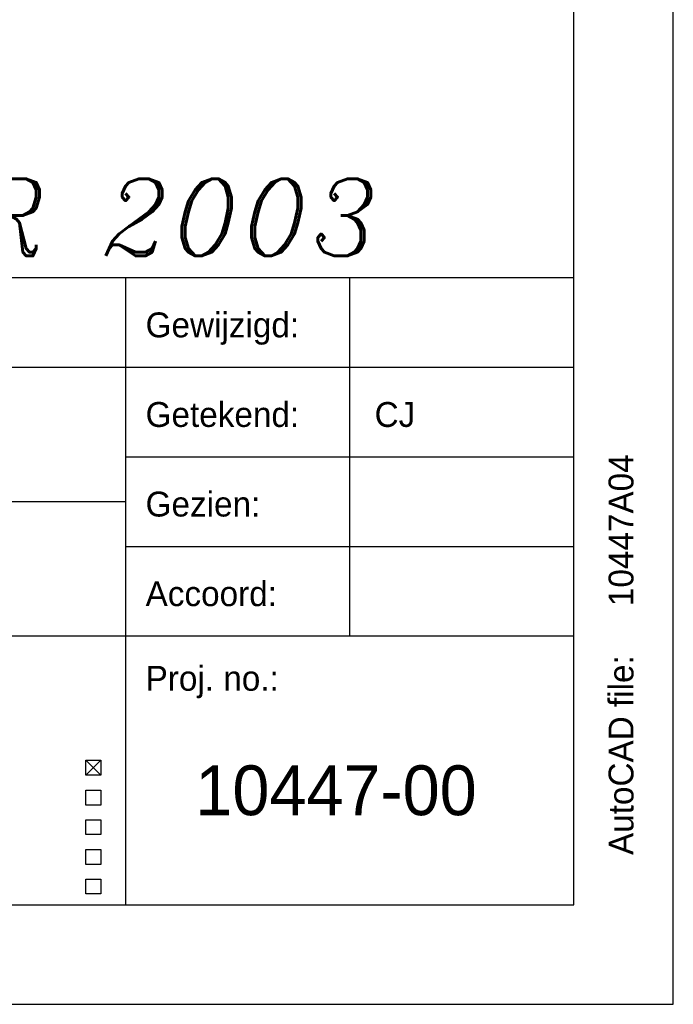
# Model space of a CAD drawing. Extents: x -1448 to 118900, y -195097 to 442500.
# Tile 82 of 103: x 112336 to 118900, y 358400 to 368291. Entities that reach past the tile are written whole.
import ezdxf

# ---------------------------------------------------------------- set-up
doc = ezdxf.new("R2010")
doc.units = 0
doc.header["$LTSCALE"] = 100
doc.layers.get('0').update_dxf_attribs({"linetype": 'CONTINUOUS'})
for name, color, linetype in [('00KAD025', 2, 'CONTINUOUS'), ('00KAD070', 5, 'CONTINUOUS'), ('BL$2----', 7, 'CONTINUOUS'), ('BL$4----', 7, 'CONTINUOUS'), ('WL561---', 4, 'CONTINUOUS')]:
    doc.layers.add(name, color=color, linetype=linetype)
doc.styles.add('BURO-025', font='BUROFONT.shx', dxfattribs={"height": 250})
doc.styles.add('BURO-035', font='BUROFONT.shx', dxfattribs={"height": 350})
doc.styles.add('BURO-050', font='BUROFONT.shx', dxfattribs={"height": 500})
doc.styles.add('ITALICC', font='italicc', dxfattribs={"width": 10, "height": 10})

# ---------------------------------------------------------------- blocks, each defined once
blk = doc.blocks.new('A0-HOR')
at = {"layer": '00KAD025', "linetype": 'CONTINUOUS'}
for p, q in [((1189, 0), (1189, 841)), ((0, 0), (1189, 0))]:
    blk.add_line(p, q, dxfattribs=at)
at = {"layer": '00KAD070', "linetype": 'CONTINUOUS'}
for p, q in [((1179, 10), (1179, 831)), ((10, 10), (1179, 10))]:
    blk.add_line(p, q, dxfattribs=at)
blk = doc.blocks.new('KUIJPERSKLEUR')
at = {"color": 1}
for p, q in [((-185, 73), (-10, 73)), ((-55, 10), (-55, 73)), ((-32.5, 37), (-32.5, 73)), ((-185, 64), (-10, 64)), ((-55, 55), (-10, 55)), ((-185, 50.5), (-55, 50.5)), ((-55, 46), (-10, 46)), ((-185, 37), (-10, 37)), ((-59, 24.514), (-57.5, 23.014)), ((-59, 23.014), (-57.5, 24.514)), ((-59, 24.514), (-57.5, 24.514)), ((-59, 23.014), (-59, 24.514)), ((-57.5, 24.514), (-57.5, 23.014)), ((-57.5, 23.014), (-59, 23.014)), ((-59, 20.014), (-59, 21.514)), ((-59, 21.514), (-57.5, 21.514)), ((-57.5, 21.514), (-57.5, 20.014)), ((-57.5, 20.014), (-59, 20.014)), ((-59, 17.048), (-59, 18.548)), ((-59, 18.548), (-57.5, 18.548)), ((-57.5, 18.548), (-57.5, 17.048)), ((-57.5, 17.048), (-59, 17.048)), ((-59, 14.048), (-59, 15.548)), ((-59, 15.548), (-57.5, 15.548)), ((-57.5, 15.548), (-57.5, 14.048)), ((-57.5, 14.048), (-59, 14.048)), ((-59, 12.582), (-57.5, 12.582)), ((-59, 11.082), (-59, 12.582)), ((-57.5, 12.582), (-57.5, 11.082)), ((-57.5, 11.082), (-59, 11.082))]:
    blk.add_line(p, q, dxfattribs=at)
at = {"color": 1, "style": 'BURO-025'}
for s, p in [('Gewijzigd:', (-53, 67)), ('Getekend:', (-53, 58)), ('Gezien:', (-53, 49)), ('Accoord:', (-53, 40)), ('Proj. no.:', (-53, 31.5))]:
    blk.add_text(s, height=2.5, dxfattribs=at).set_placement(p)
blk.add_text('AutoCAD file:', height=2.5, rotation=90, dxfattribs=at).set_placement((-4, 15))
at = {"color": 150, "style": 'BURO-025'}
for tag, p in [('TKSCHAAL', (-167, 67)), ('TKBLADNR', (-124, 67)), ('TKDATCREAT', (-81, 67)), ('TKDATA', (-30, 67)), ('TKINIT', (-30, 58)), ('PRPRLEID', (-30, 49)), ('PRGRLEID', (-30, 40))]:
    blk.add_attdef(tag, p, '', height=2.5, dxfattribs=at)
at = {"color": 3, "style": 'BURO-035'}
for tag, p in [('PROMSCHR', (-177, 55)), ('TK1OMSCHR', (-177, 42))]:
    blk.add_attdef(tag, p, '', height=3.5, dxfattribs=at)
at = {"color": 1, "style": 'BURO-025'}
blk.add_attdef('TKFILE', (-4, 40), '', height=2.5, rotation=90, dxfattribs=at)
blk.add_attdef('PRNAAM', (-30, 31.5), '', height=2.5, dxfattribs=at)
at = {"color": 4, "style": 'BURO-050'}
blk.add_attdef('TKTEKNR', (-48, 19), '', height=5, dxfattribs=at)

msp = doc.modelspace()

# ---------------------------------------------------------------- block references
at = {"layer": 'BL$2----', "xscale": 100, "yscale": 100, "zscale": 100}
msp.add_blockref('A0-HOR', (0, 358400.2), dxfattribs=at)
at = {"layer": 'BL$4----'}
ref = msp.add_blockref('KUIJPERSKLEUR', (118900, 358400.2), dxfattribs=dict(at, xscale=100, yscale=100, zscale=100))
ref.add_attrib('TKINIT', 'CJ', (115900, 364200.2), dxfattribs={"layer": '0', "color": 150, "height": 250, "style": 'BURO-025'})
ref.add_attrib('TKFILE', '10447A04', (118500, 362400.2), dxfattribs={"layer": '0', "color": 1, "height": 250, "rotation": 90, "style": 'BURO-025'})
ref.add_attrib('TKTEKNR', '10447-00', (114100, 360300.2), dxfattribs={"layer": '0', "color": 4, "height": 500, "style": 'BURO-050'})

# ---------------------------------------------------------------- texts
at = {"layer": 'WL561---', "color": 5, "linetype": 'CONTINUOUS', "style": 'ITALICC'}
msp.add_text('REVISIE SEPTEMBER 2003', height=776.16, dxfattribs=at).set_placement((100459.9, 365917.9))

doc.saveas('drawing.dxf')
